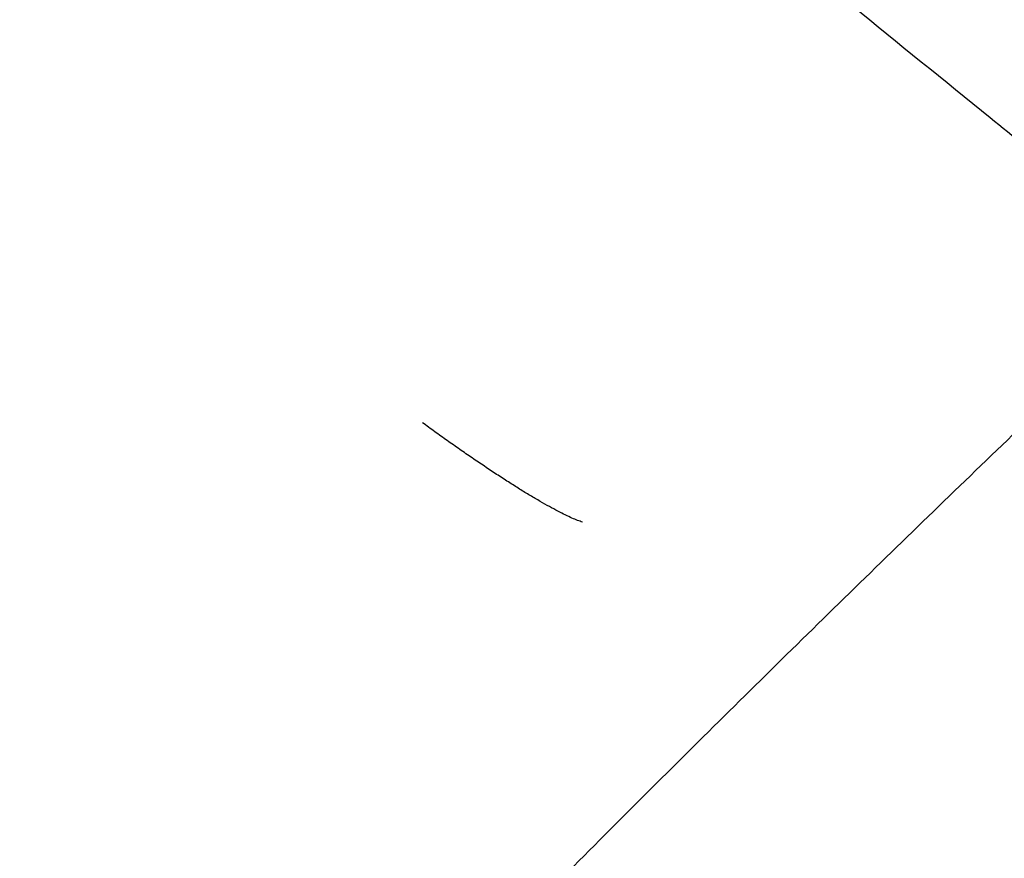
# Model space of a CAD drawing. Header units: millimetres. Extents: x -291 to 291, y -234 to 334.
# Tile 176 of 256: x -206.76 to -197.5, y 209.03 to 216.91. Entities that reach past the tile are written whole.
import ezdxf

# ---------------------------------------------------------------- set-up
doc = ezdxf.new("R2010")
doc.units = ezdxf.units.MM
doc.layers.add('Layer 01', color=7, linetype='Continuous', true_color=0x000000)

msp = doc.modelspace()

# ---------------------------------------------------------------- linework, layer by layer
at = {"layer": 'Layer 01', "color": 254, "true_color": 0xcad1ee}
for points, degree in [([(-206.7153, 189.0661, 670.8193), (-190.9002, 208.9538, 664.5577), (-171.584, 226.4524, 659.2011), (-149.746, 240.0532, 654.8322)], 3), ([(-236.1461, 226.5554, 5), (-226.5242, 210.9156, 102.2917), (-216.9023, 195.2757, 199.5834), (-203.8746, 182.9467, 296.8386)], 3), ([(-186.6662, 209.4015, 648.0576), (-193.6075, 216.2948, 648.9616), (-200.5489, 223.1882, 649.8657)], 2), ([(-201.9611, 222.0332, 647.8294), (-195.0198, 215.1398, 646.9254), (-188.0785, 208.2464, 646.0213)], 2), ([(-188.0755, 208.2424, 646.0745), (-195.0168, 215.1358, 646.9786), (-201.9582, 222.0292, 647.8827)], 2), ([(-204.7941, 180.8476, 296.6956), (-217.7953, 193.1516, 199.6384), (-228.8546, 205.4429, 102.3195), (-239.9099, 217.7341, 5)], 3)]:
    msp.add_open_spline(points, degree=degree, dxfattribs=at)
msp.add_rational_spline([(-203.6119, 222.7453, 648.7573), (-200.4108, 220.2987, 626.5889), (-197.098, 217.7498, 604.3573), (-189.8408, 212.1725, 557.1525), (-185.8677, 209.1231, 532.1637), (-181.7433, 205.9806, 507.1017)], [0.841700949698, 0.84498169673, 0.848225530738, 0.855115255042, 0.858759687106, 0.862431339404], degree=3, knots=[8.595528, 8.595528, 8.595528, 8.595528, 76.466726, 76.466726, 152.933453, 152.933453, 152.933453, 152.933453], dxfattribs=at)
for points, knots in [([(-205.2019, 222.1802, 649.7335), (-204.385, 221.5086, 643.7665), (-203.1476, 220.4928, 634.8181), (-201.6833, 219.2928, 624.3817), (-201.0513, 218.7752, 619.9098), (-200.629, 218.4294, 616.9286), (-200.4172, 218.256, 615.4369), (-199.3575, 217.3886, 607.9913), (-198.0707, 216.3419, 599.056), (-196.543, 215.1097, 588.6303), (-195.7725, 214.4908, 583.4172), (-195.3855, 214.1807, 580.8106), (-195.1917, 214.0254, 579.5073), (-195.0946, 213.9477, 578.8557), (-195.0461, 213.9089, 578.5298), (-195.0218, 213.8894, 578.3669), (-195.0097, 213.8797, 578.2855), (-195.0045, 213.8756, 578.2506), (-195.001, 213.8728, 578.2273), (-194.9995, 213.8716, 578.217), (-191.0366, 210.7009, 551.6329), (-187.2798, 207.7923, 527.8569), (-183.8119, 205.1966, 506.8623)], [0, 0, 0, 0, 18.183061, 27.274592, 31.820357, 31.820357, 36.366123, 36.366123, 54.549184, 63.640715, 68.18648, 70.459363, 71.595804, 72.164025, 72.448135, 72.59019, 72.661218, 72.696732, 72.696732, 72.732246, 72.732246, 145.464491, 145.464491, 145.464491, 145.464491]), ([(-201.9611, 222.0332, 647.8294), (-200.3188, 220.8014, 636.9974), (-197.7188, 218.8428, 620.0777), (-194.4466, 216.3636, 599.1628), (-192.7508, 215.0755, 588.4115), (-191.888, 214.4193, 582.9624), (-191.4528, 214.0881, 580.2195), (-191.2655, 213.9456, 579.0401), (-191.1874, 213.8861, 578.5481), (-191.1752, 213.8768, 578.4714), (-191.1491, 213.857, 578.3072), (-191.1099, 213.8271, 578.0607), (-187.7244, 211.2495, 556.7558), (-183.925, 208.3434, 533.2023), (-179.7345, 205.1264, 507.5368)], [-143.046745, -143.046745, -143.046745, -143.046745, -107.285059, -89.404216, -80.463794, -75.993583, -73.758478, -72.640925, -72.640925, -72.361537, -72.361537, -72.082149, -71.523373, 0, 0, 0, 0])]:
    msp.add_open_spline(points, degree=3, knots=knots, dxfattribs=at)
for points, weights, degree in [([(-213.9327, 195.6167, 589.3085), (-208.2439, 202.1928, 587.3816), (-202.2033, 208.5041, 585.5251), (-195.8206, 214.5296, 583.7451)], [0.973000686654, 0.966759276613, 0.961351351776, 0.956776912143], 3), ([(-201.466, 212.1876, 709.626), (-201.8608, 212.3092, 710.9408), (-202.9694, 213.1209, 711.0473)], [0.999999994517, 0.823439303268, 1.00000013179], 2)]:
    msp.add_rational_spline(points, weights, degree=degree, dxfattribs=at)

doc.saveas('drawing.dxf')
